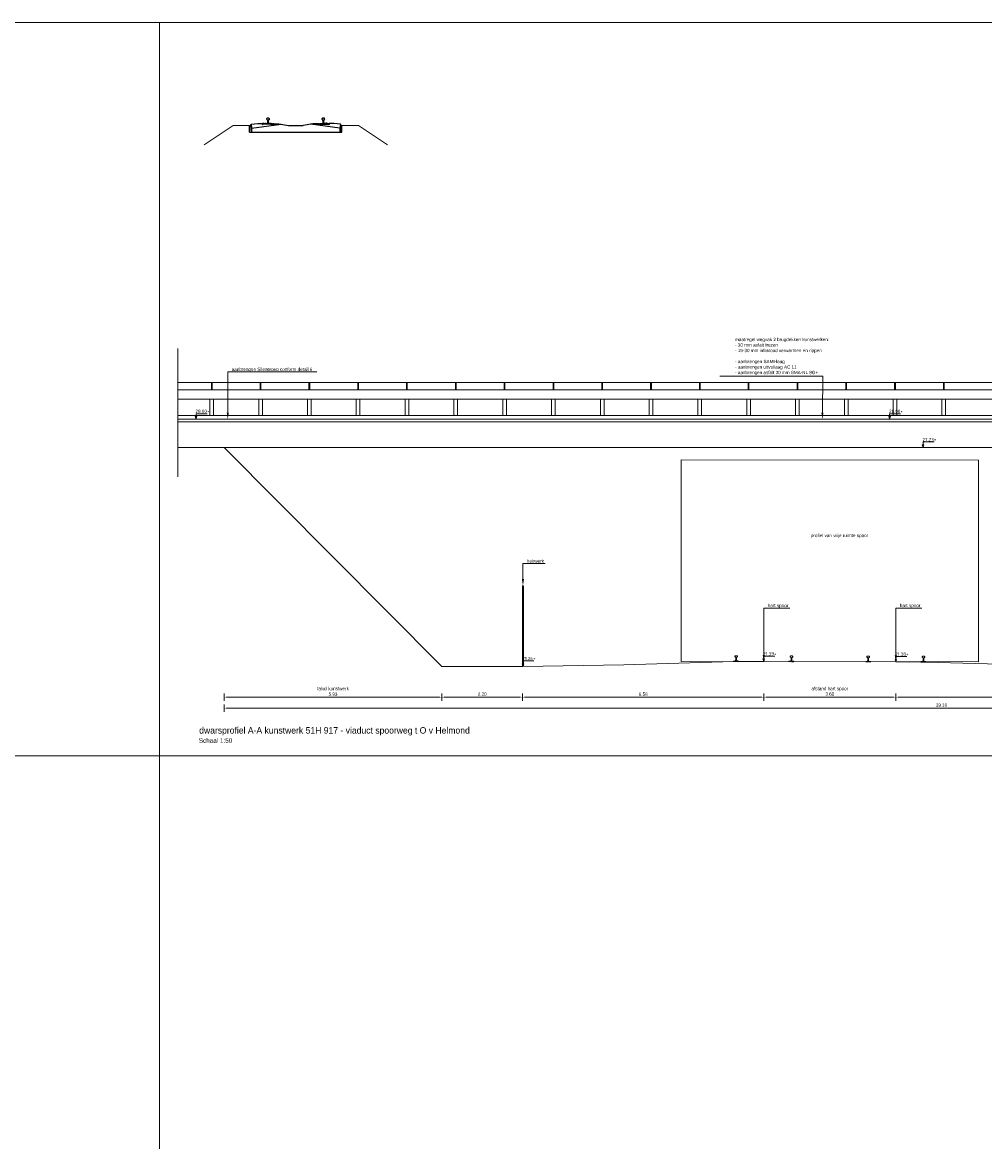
# Model space of a CAD drawing. Header units: metres. Extents: x 0 to 178216, y 0 to 407261.
# Tile 84 of 126: x 166822 to 166848, y 406235 to 406266. Entities that reach past the tile are written whole.
import ezdxf
from ezdxf import colors
from ezdxf.entities.mleader import LeaderData, LeaderLine
from ezdxf.math import Vec2, Vec3

# ---------------------------------------------------------------- set-up
doc = ezdxf.new("R2010")
doc.units = ezdxf.units.M
doc.header["$PDSIZE"] = 1
doc.linetypes.add('XX-AFBREEK', pattern=[7, 4, -1, 1, -1])
doc.layers.get('0').update_dxf_attribs({"lineweight": 18})
doc.layers.get('Defpoints').update_dxf_attribs({"lineweight": 18})
for name, color, linetype in [('DWARSLIGGER_BETON', 7, 'Continuous'), ('LIJN0_18', 1, 'Continuous'), ('LIJN0_25', 2, 'Continuous'), ('LIJN0_35', 3, 'Continuous')]:
    doc.layers.add(name, color=color, linetype=linetype)
for name, color, linetype, lineweight in [('X-XX-AL-AFBREEKLIJN-G', 7, 'XX-AFBREEK', 18), ('X-XX-AL-DETAIL1-GD', 252, 'Continuous', 18), ('X-XX-AL-T35', 50, 'Continuous', 18), ('X-XX-AL-T50', 130, 'Continuous', 18), ('X-XX-AL-TEKENBLAD-S', 7, 'Continuous', 18), ('X-XX-AL-TEKENBLAD-T18', 10, 'Continuous', 18)]:
    doc.layers.add(name, color=color, linetype=linetype, lineweight=lineweight)
doc.layers.add('X-XX-AL-HULPLIJN-G', color=210, linetype='Continuous', lineweight=18, plot=False)
doc.styles.add('Futurabook1-1000', font='LT.TTF', dxfattribs={"height": 2.5})
doc.styles.add('NLCS-ISO', font='NLCS-ISO.ttf')
doc.styles.add('NLCS-ISO-M100-T50', font='LT.TTF', dxfattribs={"height": 0.5})
doc.styles.add('NLCS-ISO-M50-T18', font='LT.TTF', dxfattribs={"height": 0.09})
doc.dimstyles.new('NLCS-M50-T18-PIJL_L2_H2', dxfattribs={"dimscale": 0.05, "dimtxt": 0.09, "dimasz": 1.8, "dimexe": 2, "dimexo": 2, "dimgap": 0.7, "dimtad": 1, "dimzin": 0, "dimdsep": 46, "dimtxsty": 'NLCS-ISO-M50-T18', "dimcen": 0, "dimdle": 2, "dimclrd": 256, "dimclre": 256, "dimclrt": 10, "dimazin": 0, "dimtfac": 1, "dimtofl": 0, "dimtmove": 0, "dimatfit": 3, "dimfxl": 2, "dimfxlon": 1, "dimtfillclr": 256, "dimtolj": 1, "dimtzin": 0, "dimlwd": -1, "dimlwe": -1, "dimarcsym": 0})

# ---------------------------------------------------------------- blocks, each defined once
blk = doc.blocks.new('NS90 vooraazicht')
at = {"layer": 'LIJN0_18'}
h = blk.add_hatch(dxfattribs=at)
h.set_pattern_fill('ANSI31', color=8, scale=25, angle=-1, style=0)
h.set_pattern_definition([(44, (208582.8138, 468579.516), (-2.170807, 2.247937), [])])
h.paths.add_polyline_path([(209354, 468738), (209362, 468737), (209368, 468730), (209368, 468719), (209368, 468718), (209362, 468719), (209362, 468714), (209353, 468715)])
edge = h.paths.add_edge_path()
edge.add_arc((209277, 468722), 8, 29, 89)
edge.add_line((209277, 468730), (209270, 468730))
edge.add_line((209270, 468730), (209270, 468730))
edge.add_line((209270, 468730), (209283, 468706))
edge.add_arc((209292, 468711), 9.5, 209, 329)
edge.add_line((209300, 468706), (209304, 468712))
edge.add_arc((209310, 468708), 7, 89, 149, ccw=False)
edge.add_line((209310, 468715), (209326, 468715))
edge.add_line((209326, 468715), (209326, 468727))
edge.add_line((209326, 468727), (209306, 468727))
edge.add_arc((209306, 468719), 8, 89, 149)
edge.add_arc((209292, 468727), 8, 209, 329, ccw=False)
edge.add_line((209285, 468723), (209284, 468726))
h.paths.add_polyline_path([(209282, 468735), (209284, 468738), (209286, 468736), (209285, 468734)], flags=9)
h = blk.add_hatch(dxfattribs=at)
h.set_pattern_fill('ANSI31', color=8, scale=25, style=0)
h.set_pattern_definition([(133.1358, (210284.9795, 468536.962), (2.280422, 2.136656), [])])
h.paths.add_polyline_path([(209523, 468733), (209514, 468734), (209508, 468727), (209508, 468716), (209508, 468715), (209514, 468716), (209514, 468711), (209522, 468710)])
edge = h.paths.add_edge_path()
edge.add_ellipse((209599, 468714), major_axis=(5.66, 5.66), ratio=1, start_angle=43.1358, end_angle=103.1358, ccw=False)
edge.add_line((209599, 468722), (209606, 468722))
edge.add_line((209606, 468722), (209606, 468721))
edge.add_line((209606, 468721), (209592, 468698))
edge.add_ellipse((209584, 468703), major_axis=(-6.72, 6.72), ratio=1, start_angle=73.1358, end_angle=193.1358, ccw=False)
edge.add_line((209575, 468699), (209572, 468705))
edge.add_ellipse((209566, 468702), major_axis=(4.95, 4.95), ratio=1, start_angle=343.1358, end_angle=403.1358)
edge.add_line((209566, 468709), (209549, 468709))
edge.add_line((209549, 468709), (209550, 468721))
edge.add_line((209550, 468721), (209570, 468720))
edge.add_ellipse((209570, 468712), major_axis=(5.66, 5.66), ratio=1, start_angle=343.1358, end_angle=403.1358, ccw=False)
edge.add_ellipse((209584, 468720), major_axis=(5.66, 5.66), ratio=1, start_angle=163.1358, end_angle=283.1358)
edge.add_line((209591, 468716), (209592, 468718))
h.paths.add_polyline_path([(209594, 468728), (209592, 468730), (209590, 468729), (209592, 468726)], flags=9)
h = blk.add_hatch(dxfattribs=at)
h.set_pattern_fill('ANSI31', color=8, scale=25, style=0)
h.set_pattern_definition([(46.8642, (210103.029, 468536.962), (-2.280422, 2.136656), [])])
h.paths.add_polyline_path([(210865, 468733), (210874, 468734), (210880, 468727), (210880, 468716), (210880, 468715), (210874, 468716), (210874, 468711), (210866, 468710)])
edge = h.paths.add_edge_path()
edge.add_ellipse((210789, 468714), major_axis=(-5.66, 5.66), ratio=1, start_angle=256.8642, end_angle=316.8642)
edge.add_line((210789, 468722), (210782, 468722))
edge.add_line((210782, 468722), (210782, 468721))
edge.add_line((210782, 468721), (210796, 468698))
edge.add_ellipse((210804, 468703), major_axis=(6.72, 6.72), ratio=1, start_angle=166.8642, end_angle=286.8642)
edge.add_line((210813, 468699), (210816, 468705))
edge.add_ellipse((210822, 468702), major_axis=(-4.95, 4.95), ratio=1, start_angle=-43.1358, end_angle=16.8642, ccw=False)
edge.add_line((210822, 468709), (210839, 468709))
edge.add_line((210839, 468709), (210838, 468721))
edge.add_line((210838, 468721), (210818, 468720))
edge.add_ellipse((210818, 468712), major_axis=(-5.66, 5.66), ratio=1, start_angle=-43.1358, end_angle=16.8642)
edge.add_ellipse((210804, 468720), major_axis=(-5.66, 5.66), ratio=1, start_angle=76.8642, end_angle=196.8642, ccw=False)
edge.add_line((210797, 468716), (210796, 468718))
h.paths.add_polyline_path([(210794, 468728), (210796, 468730), (210798, 468729), (210796, 468726)], flags=9)
h = blk.add_hatch(dxfattribs=at)
h.set_pattern_fill('ANSI31', color=8, scale=25, angle=-1, style=0)
h.set_pattern_definition([(136, (211805.1947, 468579.516), (2.170807, 2.247937), [])])
h.paths.add_polyline_path([(211034, 468738), (211026, 468737), (211020, 468730), (211020, 468719), (211020, 468718), (211026, 468719), (211026, 468714), (211035, 468715)])
edge = h.paths.add_edge_path()
edge.add_arc((211111, 468722), 8, 451, 511, ccw=False)
edge.add_line((211111, 468730), (211118, 468730))
edge.add_line((211118, 468730), (211118, 468730))
edge.add_line((211118, 468730), (211105, 468706))
edge.add_arc((211096, 468711), 9.5, 211, 331, ccw=False)
edge.add_line((211088, 468706), (211084, 468712))
edge.add_arc((211078, 468708), 7, 391, 451)
edge.add_line((211078, 468715), (211062, 468715))
edge.add_line((211062, 468715), (211062, 468727))
edge.add_line((211062, 468727), (211082, 468727))
edge.add_arc((211082, 468719), 8, 391, 451, ccw=False)
edge.add_arc((211096, 468727), 8, 211, 331)
edge.add_line((211103, 468723), (211104, 468726))
h.paths.add_polyline_path([(211106, 468735), (211104, 468738), (211102, 468736), (211103, 468734)], flags=9)
at = {"layer": 'DWARSLIGGER_BETON', "color": 8}
for p, q in [((208934, 468498), (208934, 468668)), ((208934, 468668), (208934, 468668)), ((208934, 468668), (208961, 468668)), ((208934, 468498), (211454, 468498)), ((208944, 468498), (208961, 468668)), ((208961, 468668), (208978, 468709)), ((208978, 468709), (209159, 468731)), ((208978, 468709), (208991, 468604)), ((208990, 468604), (209794, 468710)), ((208991, 468604), (208991, 468498)), ((209159, 468731), (209270, 468730)), ((209362, 468719), (209514, 468715)), ((209362, 468714), (209362, 468719)), ((209514, 468711), (209362, 468714)), ((209514, 468715), (209514, 468711)), ((209606, 468722), (209729, 468722)), ((209729, 468722), (209994, 468672)), ((209994, 468672), (210394, 468672)), ((210659, 468722), (210394, 468672)), ((211398, 468604), (210594, 468710)), ((210782, 468722), (210659, 468722)), ((211026, 468719), (210874, 468715)), ((210874, 468715), (210874, 468711)), ((210874, 468711), (211026, 468714)), ((211026, 468714), (211026, 468719)), ((211229, 468731), (211118, 468730)), ((211411, 468709), (211229, 468731)), ((211411, 468709), (211397, 468604)), ((211397, 468604), (211397, 468498)), ((211427, 468668), (211411, 468709)), ((211454, 468668), (211427, 468668)), ((211444, 468498), (211427, 468668)), ((211444, 468498), (211427, 468668)), ((211454, 468498), (211454, 468668)), ((211454, 468668), (211454, 468668))]:
    blk.add_line(p, q, dxfattribs=at)
at = {"layer": 'LIJN0_25', "color": 8}
for p, q in [((209405, 468840), (209407, 468864)), ((209407, 468862), (209407, 468862)), ((209408, 468836), (209430, 468827)), ((209431, 468764), (209433, 468823)), ((209447, 468764), (209449, 468823)), ((209474, 468834), (209451, 468827)), ((209477, 468838), (209476, 468862)), ((209476, 468861), (209476, 468861)), ((210911, 468838), (210912, 468862)), ((210912, 468861), (210912, 468861)), ((210914, 468834), (210937, 468827)), ((210941, 468764), (210939, 468823)), ((210957, 468764), (210955, 468823)), ((210980, 468836), (210958, 468827)), ((210983, 468840), (210981, 468864)), ((210981, 468862), (210981, 468862)), ((209368, 468718), (209368, 468726)), ((209368, 468718), (209508, 468715)), ((209372, 468730), (209398, 468732)), ((209399, 468732), (209426, 468743)), ((209429, 468746), (209431, 468764)), ((209448, 468746), (209447, 468764)), ((209478, 468730), (209451, 468742)), ((209505, 468726), (209479, 468730)), ((209508, 468715), (209508, 468722)), ((210880, 468715), (210880, 468722)), ((211020, 468718), (210880, 468715)), ((210884, 468726), (210909, 468730)), ((210910, 468730), (210937, 468742)), ((210940, 468746), (210941, 468764)), ((210959, 468746), (210957, 468764)), ((210989, 468732), (210962, 468743)), ((211016, 468730), (210990, 468732)), ((211020, 468718), (211020, 468726))]:
    blk.add_line(p, q, dxfattribs=at)
for centre, radius, start, end in [((209409, 468840), 4, 174.4623, 248.5393), ((209420, 468862), 13, 92.7675, 174.4623), ((209434, 468576), 300, 84.2772, 92.7675), ((209429, 468823), 4, 358.5224, 68.5393), ((209453, 468823), 4, 108.5055, 178.5224), ((209463, 468861), 13, 2.5824, 84.2772), ((209473, 468838), 4, 288.5055, 2.5824), ((210915, 468838), 4, 177.4176, 251.4945), ((210925, 468861), 13, 95.7228, 177.4176), ((210954, 468576), 300, 87.2325, 95.7228), ((210935, 468823), 4, 1.4776, 71.4945), ((210959, 468823), 4, 111.4607, 181.4776), ((210968, 468862), 13, 5.5377, 87.2325), ((210979, 468840), 4, 291.4607, 5.5377), ((209372, 468726), 4, 94.233, 178.5224), ((209397, 468736), 4, 274.233, 291.6618), ((209425, 468747), 4, 291.6618, 353.0444), ((209452, 468746), 4, 184.0004, 245.3829), ((209479, 468733), 4, 245.3829, 262.8118), ((209504, 468722), 4, 358.5224, 82.8118), ((210884, 468722), 4, 97.1882, 181.4776), ((210909, 468733), 4, 277.1882, 294.6171), ((210936, 468746), 4, 294.6171, 355.9996), ((210963, 468747), 4, 186.9556, 248.3382), ((210991, 468736), 4, 248.3382, 265.767), ((211016, 468726), 4, 1.4776, 85.767)]:
    blk.add_arc(centre, radius, start, end, dxfattribs=at)
at = {"layer": 'LIJN0_35', "color": 8}
for p, q in [((209283, 468706), (209270, 468730)), ((209270, 468730), (209277, 468730)), ((209270, 468730), (209270, 468730)), ((209285, 468723), (209284, 468726)), ((209300, 468706), (209304, 468712)), ((209326, 468727), (209306, 468727)), ((209326, 468715), (209310, 468715)), ((209326, 468715), (209326, 468727)), ((209326, 468727), (209345, 468726)), ((209353, 468715), (209326, 468715)), ((209348, 468729), (209348, 468738)), ((209348, 468738), (209354, 468738)), ((209353, 468715), (209354, 468738)), ((209362, 468714), (209353, 468715)), ((209354, 468738), (209362, 468737)), ((209362, 468737), (209368, 468730)), ((209368, 468718), (209362, 468719)), ((209362, 468719), (209362, 468714)), ((209368, 468730), (209368, 468719)), ((209368, 468719), (209368, 468718)), ((209514, 468734), (209508, 468727)), ((209508, 468727), (209508, 468716)), ((209508, 468715), (209514, 468716)), ((209508, 468716), (209508, 468715)), ((209523, 468733), (209514, 468734)), ((209514, 468716), (209514, 468711)), ((209514, 468711), (209522, 468710)), ((209522, 468710), (209523, 468733)), ((209522, 468710), (209549, 468709)), ((209528, 468733), (209523, 468733)), ((209528, 468725), (209528, 468733)), ((209550, 468721), (209531, 468722)), ((209549, 468709), (209550, 468721)), ((209549, 468709), (209566, 468709)), ((209550, 468721), (209570, 468720)), ((209575, 468699), (209572, 468705)), ((209591, 468716), (209592, 468718)), ((209592, 468698), (209606, 468721)), ((209606, 468722), (209599, 468722)), ((209606, 468721), (209606, 468722)), ((210782, 468721), (210782, 468722)), ((210782, 468722), (210789, 468722)), ((210796, 468698), (210782, 468721)), ((210797, 468716), (210796, 468718)), ((210813, 468699), (210816, 468705)), ((210838, 468721), (210818, 468720)), ((210839, 468709), (210822, 468709)), ((210838, 468721), (210857, 468722)), ((210839, 468709), (210838, 468721)), ((210866, 468710), (210839, 468709)), ((210860, 468725), (210860, 468733)), ((210860, 468733), (210865, 468733)), ((210865, 468733), (210874, 468734)), ((210866, 468710), (210865, 468733)), ((210874, 468711), (210866, 468710)), ((210874, 468734), (210880, 468727)), ((210874, 468716), (210874, 468711)), ((210880, 468715), (210874, 468716)), ((210880, 468727), (210880, 468716)), ((210880, 468716), (210880, 468715)), ((211026, 468737), (211020, 468730)), ((211020, 468730), (211020, 468719)), ((211020, 468719), (211020, 468718)), ((211020, 468718), (211026, 468719)), ((211034, 468738), (211026, 468737)), ((211026, 468719), (211026, 468714)), ((211026, 468714), (211035, 468715)), ((211035, 468715), (211034, 468738)), ((211040, 468738), (211034, 468738)), ((211035, 468715), (211062, 468715)), ((211040, 468729), (211040, 468738)), ((211062, 468727), (211043, 468726)), ((211062, 468715), (211062, 468727)), ((211062, 468727), (211082, 468727)), ((211062, 468715), (211078, 468715)), ((211088, 468706), (211084, 468712)), ((211103, 468723), (211104, 468726)), ((211105, 468706), (211118, 468730)), ((211118, 468730), (211111, 468730)), ((211118, 468730), (211118, 468730))]:
    blk.add_line(p, q, dxfattribs=at)
for centre, radius, start, end in [((209277, 468722), 8, 29, 89), ((209292, 468711), 9.5, 209, 329), ((209292, 468727), 8, 209, 329), ((209306, 468719), 8, 89, 149), ((209310, 468708), 7, 89, 149), ((209345, 468729), 3, 269, 359), ((209531, 468725), 3, 178.1358, 268.1358), ((209566, 468702), 7, 28.1358, 88.1358), ((209570, 468712), 8, 28.1358, 88.1358), ((209584, 468703), 9.5, 208.1358, 328.1358), ((209584, 468720), 8, 208.1358, 328.1358), ((209599, 468714), 8, 88.1358, 148.1358), ((210789, 468714), 8, 31.8642, 91.8642), ((210804, 468703), 9.5, 211.8642, 331.8642), ((210804, 468720), 8, 211.8642, 331.8642), ((210818, 468712), 8, 91.8642, 151.8642), ((210822, 468702), 7, 91.8642, 151.8642), ((210857, 468725), 3, 271.8642, 1.8642), ((211043, 468729), 3, 181, 271), ((211078, 468708), 7, 31, 91), ((211082, 468719), 8, 31, 91), ((211096, 468711), 9.5, 211, 331), ((211096, 468727), 8, 211, 331), ((211111, 468722), 8, 91, 151)]:
    blk.add_arc(centre, radius, start, end, dxfattribs=at)
blk = doc.blocks.new('*D249')
at = {"layer": 'Defpoints', "color": 0, "transparency": 16777216}
for p in [(166827.103, 406249.099), (166833.037, 406248.024), (166827.103, 406247.185)]:
    blk.add_point(p, dxfattribs=at)
at = {"layer": 'X-XX-AL-TEKENBLAD-S', "transparency": 16777216}
for p, q in [((166827.103, 406247.285), (166827.103, 406247.085)), ((166832.947, 406247.185), (166827.193, 406247.185)), ((166833.037, 406247.285), (166833.037, 406247.085))]:
    blk.add_line(p, q, dxfattribs=at)
for points in [[(166827.193, 406247.2), (166827.193, 406247.17), (166827.103, 406247.185)], [(166832.947, 406247.2), (166832.947, 406247.17), (166833.037, 406247.185)]]:
    blk.add_solid(points, dxfattribs=at)
at = {"layer": 'X-XX-AL-TEKENBLAD-S', "color": 10, "transparency": 16777216, "insert": (166830.07, 406247.343), "char_height": 0.09, "attachment_point": 5, "style": 'NLCS-ISO-M50-T18'}
blk.add_mtext('\\A1;talud kunstwerk\\P5.93', dxfattribs=at)
blk = doc.blocks.new('*D250')
at = {"layer": 'Defpoints', "color": 0, "transparency": 16777216}
for p in [(166833.037, 406248.024), (166835.234, 406248.024), (166835.234, 406247.185)]:
    blk.add_point(p, dxfattribs=at)
at = {"layer": 'X-XX-AL-TEKENBLAD-S', "transparency": 16777216}
for p, q in [((166833.037, 406247.285), (166833.037, 406247.085)), ((166833.127, 406247.185), (166835.144, 406247.185)), ((166835.234, 406247.285), (166835.234, 406247.085))]:
    blk.add_line(p, q, dxfattribs=at)
for points in [[(166833.127, 406247.2), (166833.127, 406247.17), (166833.037, 406247.185)], [(166835.144, 406247.2), (166835.144, 406247.17), (166835.234, 406247.185)]]:
    blk.add_solid(points, dxfattribs=at)
at = {"layer": 'X-XX-AL-TEKENBLAD-S', "color": 10, "transparency": 16777216, "insert": (166834.136, 406247.266), "char_height": 0.09, "attachment_point": 5, "style": 'NLCS-ISO-M50-T18'}
blk.add_mtext('\\A1;2.20', dxfattribs=at)
blk = doc.blocks.new('*D251')
at = {"layer": 'Defpoints', "color": 0, "transparency": 16777216}
for p in [(166841.811, 406248.152), (166835.234, 406247.185), (166841.811, 406247.185)]:
    blk.add_point(p, dxfattribs=at)
at = {"layer": 'X-XX-AL-TEKENBLAD-S', "transparency": 16777216}
for p, q in [((166835.234, 406247.185), (166835.234, 406247.285)), ((166835.324, 406247.185), (166841.721, 406247.185)), ((166841.811, 406247.285), (166841.811, 406247.085))]:
    blk.add_line(p, q, dxfattribs=at)
for points in [[(166835.324, 406247.2), (166835.324, 406247.17), (166835.234, 406247.185)], [(166841.721, 406247.2), (166841.721, 406247.17), (166841.811, 406247.185)]]:
    blk.add_solid(points, dxfattribs=at)
at = {"layer": 'X-XX-AL-TEKENBLAD-S', "color": 10, "transparency": 16777216, "insert": (166838.523, 406247.266), "char_height": 0.09, "attachment_point": 5, "style": 'NLCS-ISO-M50-T18'}
blk.add_mtext('\\A1;6.58', dxfattribs=at)
blk = doc.blocks.new('*D252')
at = {"layer": 'Defpoints', "color": 0, "transparency": 16777216}
for p in [(166845.407, 406248.147), (166841.811, 406247.185), (166845.407, 406247.185)]:
    blk.add_point(p, dxfattribs=at)
at = {"layer": 'X-XX-AL-TEKENBLAD-S', "transparency": 16777216}
for p, q in [((166841.811, 406247.185), (166841.811, 406247.285)), ((166841.901, 406247.185), (166845.317, 406247.185)), ((166845.407, 406247.285), (166845.407, 406247.085))]:
    blk.add_line(p, q, dxfattribs=at)
for points in [[(166841.901, 406247.2), (166841.901, 406247.17), (166841.811, 406247.185)], [(166845.317, 406247.2), (166845.317, 406247.17), (166845.407, 406247.185)]]:
    blk.add_solid(points, dxfattribs=at)
at = {"layer": 'X-XX-AL-TEKENBLAD-S', "color": 10, "transparency": 16777216, "insert": (166843.609, 406247.343), "char_height": 0.09, "attachment_point": 5, "style": 'NLCS-ISO-M50-T18'}
blk.add_mtext('\\A1;afstand hart spoor\\P3.60', dxfattribs=at)
blk = doc.blocks.new('*D253')
at = {"layer": 'Defpoints', "color": 0, "transparency": 16777216}
for p in [(166845.407, 406248.147), (166852.292, 406248.054), (166852.292, 406247.185)]:
    blk.add_point(p, dxfattribs=at)
at = {"layer": 'X-XX-AL-TEKENBLAD-S', "transparency": 16777216}
for p, q in [((166845.407, 406247.285), (166845.407, 406247.085)), ((166845.497, 406247.185), (166852.202, 406247.185)), ((166852.292, 406247.285), (166852.292, 406247.085))]:
    blk.add_line(p, q, dxfattribs=at)
for points in [[(166845.497, 406247.2), (166845.497, 406247.17), (166845.407, 406247.185)], [(166852.202, 406247.2), (166852.202, 406247.17), (166852.292, 406247.185)]]:
    blk.add_solid(points, dxfattribs=at)
at = {"layer": 'X-XX-AL-TEKENBLAD-S', "color": 10, "transparency": 16777216, "insert": (166848.85, 406247.266), "char_height": 0.09, "attachment_point": 5, "style": 'NLCS-ISO-M50-T18'}
blk.add_mtext('\\A1;6.89', dxfattribs=at)
blk = doc.blocks.new('*D256')
at = {"layer": 'Defpoints', "color": 0, "transparency": 16777216}
for p in [(166827.103, 406247.185), (166866.198, 406247.185), (166866.198, 406246.885)]:
    blk.add_point(p, dxfattribs=at)
at = {"layer": 'X-XX-AL-TEKENBLAD-S', "transparency": 16777216}
for p, q in [((166827.103, 406246.985), (166827.103, 406246.785)), ((166827.193, 406246.885), (166866.108, 406246.885)), ((166866.198, 406246.985), (166866.198, 406246.785))]:
    blk.add_line(p, q, dxfattribs=at)
for points in [[(166827.193, 406246.9), (166827.193, 406246.87), (166827.103, 406246.885)], [(166866.108, 406246.9), (166866.108, 406246.87), (166866.198, 406246.885)]]:
    blk.add_solid(points, dxfattribs=at)
at = {"layer": 'X-XX-AL-TEKENBLAD-S', "color": 10, "transparency": 16777216, "insert": (166846.651, 406246.966), "char_height": 0.09, "attachment_point": 5, "style": 'NLCS-ISO-M50-T18'}
blk.add_mtext('\\A1;39.10', dxfattribs=at)

msp = doc.modelspace()

# ---------------------------------------------------------------- linework, layer by layer
at = {"color": 8}
for p, q in [((166826.36, 406254.8365), (166826.315, 406254.8365)), ((166826.315, 406254.8365), (166826.3375, 406254.7645)), ((166826.3375, 406254.9145), (166826.6375, 406254.9145)), ((166826.3375, 406254.8365), (166826.3375, 406254.9145)), ((166826.36, 406254.8365), (166826.3375, 406254.7645)), ((166845.2608, 406254.8365), (166845.2158, 406254.8365)), ((166845.2158, 406254.8365), (166845.2383, 406254.7645)), ((166845.2383, 406254.9145), (166845.5383, 406254.9145)), ((166845.2383, 406254.8365), (166845.2383, 406254.9145)), ((166845.2608, 406254.8365), (166845.2383, 406254.7645)), ((166846.1734, 406254.0665), (166846.1284, 406254.0665)), ((166846.1284, 406254.0665), (166846.1509, 406253.9945)), ((166846.1509, 406254.1445), (166846.4509, 406254.1445)), ((166846.1509, 406254.0665), (166846.1509, 406254.1445)), ((166846.1734, 406254.0665), (166846.1509, 406253.9945)), ((166835.269, 406248.0965), (166835.224, 406248.0965)), ((166835.224, 406248.0965), (166835.2465, 406248.0245)), ((166835.2465, 406248.1745), (166835.5465, 406248.1745)), ((166835.2465, 406248.0965), (166835.2465, 406248.1745)), ((166835.269, 406248.0965), (166835.2465, 406248.0245)), ((166841.8327, 406248.2265), (166841.7877, 406248.2265)), ((166841.7877, 406248.2265), (166841.8102, 406248.1545)), ((166841.8102, 406248.3045), (166842.1102, 406248.3045)), ((166841.8102, 406248.2265), (166841.8102, 406248.3045)), ((166841.8327, 406248.2265), (166841.8102, 406248.1545)), ((166845.4304, 406248.2165), (166845.3854, 406248.2165)), ((166845.3854, 406248.2165), (166845.4079, 406248.1445)), ((166845.4079, 406248.2945), (166845.7079, 406248.2945)), ((166845.4079, 406248.2165), (166845.4079, 406248.2945)), ((166845.4304, 406248.2165), (166845.4079, 406248.1445))]:
    msp.add_line(p, q, dxfattribs=at)
at = {"layer": 'X-XX-AL-AFBREEKLIJN-G', "flags": 128}
msp.add_lwpolyline([(166825.8375, 406256.6945), (166825.8375, 406253.1945)], dxfattribs=at)
at = {"layer": 'X-XX-AL-DETAIL1-GD', "color": 8, "flags": 128}
for points in [[(166826.5589, 406262.2452), (166827.3451, 406262.7693), (166827.7951, 406262.7693), (166827.7951, 406262.7652)], [(166830.3151, 406262.7652), (166830.3151, 406262.7693), (166830.7651, 406262.7693), (166831.5513, 406262.2452)]]:
    msp.add_lwpolyline(points, dxfattribs=at)
for points in [[(166841.0579, 406248.1566), (166841.1252, 406248.1564, 0.4142136), (166841.1273, 406248.1585), (166841.1273, 406248.1632, 0.395478), (166841.1235, 406248.1674), (166841.1073, 406248.1684, -0.0708553), (166841.1016, 406248.1696), (166841.0736, 406248.1799, -0.2729035), (166841.0683, 406248.1863), (166841.0656, 406248.2037, -0.0415939), (166841.0654, 406248.2071), (166841.0659, 406248.2486, -0.0484767), (166841.0665, 406248.2549), (166841.0692, 406248.2677, -0.2574621), (166841.0744, 406248.2737), (166841.0903, 406248.2797, 0.3284595), (166841.093, 406248.2838), (166841.092, 406248.3001, 0.3554355), (166841.0798, 406248.3136), (166841.0723, 406248.3147, 0.0363976), (166841.0603, 406248.3156), (166841.0583, 406248.3156), (166841.0563, 406248.3156, 0.0363976), (166841.0444, 406248.3148), (166841.0368, 406248.3137, 0.3554355), (166841.0245, 406248.3003), (166841.0235, 406248.284, 0.3284595), (166841.0261, 406248.2799), (166841.042, 406248.2738, -0.2574621), (166841.0472, 406248.2678), (166841.0498, 406248.2549, -0.0484767), (166841.0504, 406248.2486), (166841.0506, 406248.2072, -0.0415939), (166841.0504, 406248.2038), (166841.0476, 406248.1864, -0.2729035), (166841.0422, 406248.18), (166841.0142, 406248.1699, -0.0708553), (166841.0085, 406248.1687), (166840.9923, 406248.1677, 0.395478), (166840.9885, 406248.1636), (166840.9885, 406248.1589, 0.4142136), (166840.9905, 406248.1568)], [(166842.5625, 406248.1523), (166842.6298, 406248.1521, 0.4142136), (166842.6319, 406248.1542), (166842.6319, 406248.159, 0.395478), (166842.6281, 406248.1631), (166842.6119, 406248.1642, -0.0708553), (166842.6062, 406248.1654), (166842.5783, 406248.1756, -0.2729035), (166842.573, 406248.1821), (166842.5702, 406248.1994, -0.0415939), (166842.57, 406248.2029), (166842.5705, 406248.2443, -0.0484767), (166842.5712, 406248.2506), (166842.5738, 406248.2634, -0.2574621), (166842.579, 406248.2695), (166842.5949, 406248.2754, 0.3284595), (166842.5976, 406248.2795), (166842.5967, 406248.2959, 0.3554355), (166842.5844, 406248.3093), (166842.5769, 406248.3104, 0.0363976), (166842.565, 406248.3113), (166842.5629, 406248.3113), (166842.5609, 406248.3113, 0.0363976), (166842.549, 406248.3105), (166842.5414, 406248.3094, 0.3554355), (166842.5291, 406248.2961), (166842.5281, 406248.2797, 0.3284595), (166842.5308, 406248.2756), (166842.5466, 406248.2695, -0.2574621), (166842.5518, 406248.2635), (166842.5544, 406248.2507, -0.0484767), (166842.555, 406248.2443), (166842.5553, 406248.2029, -0.0415939), (166842.555, 406248.1995), (166842.5522, 406248.1821, -0.2729035), (166842.5468, 406248.1757), (166842.5188, 406248.1656, -0.0708553), (166842.5131, 406248.1645), (166842.497, 406248.1635, 0.395478), (166842.4931, 406248.1594), (166842.4931, 406248.1546, 0.4142136), (166842.4951, 406248.1525)], [(166844.6553, 406248.1466), (166844.7227, 406248.1464, 0.4142136), (166844.7247, 406248.1485), (166844.7247, 406248.1532, 0.395478), (166844.7209, 406248.1574), (166844.7047, 406248.1584, -0.0708553), (166844.6991, 406248.1596), (166844.6711, 406248.1699, -0.2729035), (166844.6658, 406248.1763), (166844.6631, 406248.1937, -0.0415939), (166844.6628, 406248.1971), (166844.6633, 406248.2386, -0.0484767), (166844.664, 406248.2449), (166844.6666, 406248.2577, -0.2574621), (166844.6718, 406248.2637), (166844.6877, 406248.2697, 0.3284595), (166844.6904, 406248.2738), (166844.6895, 406248.2901, 0.3554355), (166844.6772, 406248.3036), (166844.6697, 406248.3047, 0.0363976), (166844.6578, 406248.3056), (166844.6557, 406248.3056), (166844.6537, 406248.3056, 0.0363976), (166844.6418, 406248.3048), (166844.6343, 406248.3037, 0.3554355), (166844.6219, 406248.2903), (166844.6209, 406248.2739, 0.3284595), (166844.6236, 406248.2699), (166844.6395, 406248.2638, -0.2574621), (166844.6446, 406248.2578), (166844.6472, 406248.2449, -0.0484767), (166844.6478, 406248.2386), (166844.6481, 406248.1972, -0.0415939), (166844.6478, 406248.1938), (166844.645, 406248.1764, -0.2729035), (166844.6397, 406248.17), (166844.6116, 406248.1599, -0.0708553), (166844.606, 406248.1587), (166844.5898, 406248.1577, 0.395478), (166844.5859, 406248.1536), (166844.5859, 406248.1488, 0.4142136), (166844.588, 406248.1468)], [(166846.1599, 406248.1425), (166846.2273, 406248.1423, 0.4142136), (166846.2293, 406248.1444), (166846.2294, 406248.1491, 0.395478), (166846.2255, 406248.1532), (166846.2094, 406248.1543, -0.0708553), (166846.2037, 406248.1555), (166846.1757, 406248.1658, -0.2729035), (166846.1704, 406248.1722), (166846.1677, 406248.1896, -0.0415939), (166846.1674, 406248.193), (166846.1679, 406248.2344, -0.0484767), (166846.1686, 406248.2408), (166846.1713, 406248.2536, -0.2574621), (166846.1764, 406248.2596), (166846.1923, 406248.2656, 0.3284595), (166846.195, 406248.2696), (166846.1941, 406248.286, 0.3554355), (166846.1818, 406248.2995), (166846.1743, 406248.3006, 0.0363976), (166846.1624, 406248.3015), (166846.1604, 406248.3015), (166846.1583, 406248.3015, 0.0363976), (166846.1464, 406248.3007), (166846.1389, 406248.2996, 0.3554355), (166846.1266, 406248.2862), (166846.1255, 406248.2698, 0.3284595), (166846.1282, 406248.2657), (166846.1441, 406248.2597, -0.2574621), (166846.1492, 406248.2536), (166846.1518, 406248.2408, -0.0484767), (166846.1525, 406248.2345), (166846.1527, 406248.193, -0.0415939), (166846.1524, 406248.1896), (166846.1496, 406248.1723, -0.2729035), (166846.1443, 406248.1658), (166846.1162, 406248.1558, -0.0708553), (166846.1106, 406248.1546), (166846.0944, 406248.1536, 0.395478), (166846.0905, 406248.1495), (166846.0905, 406248.1447, 0.4142136), (166846.0926, 406248.1427)]]:
    msp.add_lwpolyline(points, format="xyb", close=True, dxfattribs=at)
at = {"layer": 'X-XX-AL-HULPLIJN-G', "flags": 128}
for points in [[(166775.3375, 406265.5848), (166775.3375, 406245.5848), (166825.3375, 406245.5848), (166825.3375, 406265.5848)], [(166825.3375, 406265.5848), (166825.3375, 406245.5848), (166875.3375, 406245.5848), (166875.3375, 406265.5848)], [(166825.3375, 406245.5848), (166825.3375, 406225.5848), (166875.3375, 406225.5848), (166875.3375, 406245.5848)]]:
    msp.add_lwpolyline(points, close=True, dxfattribs=at)
at = {"layer": 'X-XX-AL-TEKENBLAD-S', "flags": 128}
for points in [[(166825.8375, 406255.7645), (166867.4681, 406255.7645)], [(166826.7556, 406255.5645), (166826.7556, 406255.7645)], [(166826.7756, 406255.5645), (166826.7756, 406255.7645)], [(166828.0856, 406255.5645), (166828.0856, 406255.7645)], [(166828.1056, 406255.5645), (166828.1056, 406255.7645)], [(166829.4156, 406255.5645), (166829.4156, 406255.7645)], [(166829.4356, 406255.5645), (166829.4356, 406255.7645)], [(166830.7456, 406255.5645), (166830.7456, 406255.7645)], [(166830.7656, 406255.5645), (166830.7656, 406255.7645)], [(166832.0756, 406255.5645), (166832.0756, 406255.7645)], [(166832.0956, 406255.5645), (166832.0956, 406255.7645)], [(166833.4056, 406255.5645), (166833.4056, 406255.7645)], [(166833.4256, 406255.5645), (166833.4256, 406255.7645)], [(166834.7356, 406255.5645), (166834.7356, 406255.7645)], [(166834.7556, 406255.5645), (166834.7556, 406255.7645)], [(166836.0656, 406255.5645), (166836.0656, 406255.7645)], [(166836.0856, 406255.5645), (166836.0856, 406255.7645)], [(166837.3956, 406255.5645), (166837.3956, 406255.7645)], [(166837.4156, 406255.5645), (166837.4156, 406255.7645)], [(166838.7256, 406255.5645), (166838.7256, 406255.7645)], [(166838.7456, 406255.5645), (166838.7456, 406255.7645)], [(166840.0556, 406255.5645), (166840.0556, 406255.7645)], [(166840.0756, 406255.5645), (166840.0756, 406255.7645)], [(166841.3856, 406255.5645), (166841.3856, 406255.7645)], [(166841.4056, 406255.5645), (166841.4056, 406255.7645)], [(166842.7156, 406255.5645), (166842.7156, 406255.7645)], [(166842.7356, 406255.5645), (166842.7356, 406255.7645)], [(166844.0456, 406255.5645), (166844.0456, 406255.7645)], [(166844.0656, 406255.5645), (166844.0656, 406255.7645)], [(166845.3756, 406255.5645), (166845.3756, 406255.7645)], [(166845.3956, 406255.5645), (166845.3956, 406255.7645)], [(166846.7056, 406255.5645), (166846.7056, 406255.7645)], [(166846.7256, 406255.5645), (166846.7256, 406255.7645)], [(166825.8375, 406255.5645), (166867.4681, 406255.5645)], [(166825.8375, 406255.3145), (166867.4681, 406255.3145)], [(166826.7156, 406255.3145), (166826.7156, 406254.8645)], [(166826.8156, 406255.3145), (166826.8156, 406254.8645)], [(166828.0456, 406255.3145), (166828.0456, 406254.8645)], [(166828.1456, 406255.3145), (166828.1456, 406254.8645)], [(166829.3756, 406255.3145), (166829.3756, 406254.8645)], [(166829.4756, 406255.3145), (166829.4756, 406254.8645)], [(166830.7056, 406255.3145), (166830.7056, 406254.8645)], [(166830.8056, 406255.3145), (166830.8056, 406254.8645)], [(166832.0356, 406255.3145), (166832.0356, 406254.8645)], [(166832.1356, 406255.3145), (166832.1356, 406254.8645)], [(166833.3656, 406255.3145), (166833.3656, 406254.8645)], [(166833.4656, 406255.3145), (166833.4656, 406254.8645)], [(166834.6956, 406255.3145), (166834.6956, 406254.8645)], [(166834.7956, 406255.3145), (166834.7956, 406254.8645)], [(166836.0256, 406255.3145), (166836.0256, 406254.8645)], [(166836.1256, 406255.3145), (166836.1256, 406254.8645)], [(166837.3556, 406255.3145), (166837.3556, 406254.8645)], [(166837.4556, 406255.3145), (166837.4556, 406254.8645)], [(166838.6856, 406255.3145), (166838.6856, 406254.8645)], [(166838.7856, 406255.3145), (166838.7856, 406254.8645)], [(166840.0156, 406255.3145), (166840.0156, 406254.8645)], [(166840.1156, 406255.3145), (166840.1156, 406254.8645)], [(166841.3456, 406255.3145), (166841.3456, 406254.8645)], [(166841.4456, 406255.3145), (166841.4456, 406254.8645)], [(166842.6756, 406255.3145), (166842.6756, 406254.8645)], [(166842.7756, 406255.3145), (166842.7756, 406254.8645)], [(166844.0056, 406255.3145), (166844.0056, 406254.8645)], [(166844.1056, 406255.3145), (166844.1056, 406254.8645)], [(166845.3356, 406255.3145), (166845.3356, 406254.8645)], [(166845.4356, 406255.3145), (166845.4356, 406254.8645)], [(166846.6656, 406255.3145), (166846.6656, 406254.8645)], [(166846.7656, 406255.3145), (166846.7656, 406254.8645)], [(166825.8375, 406254.8645), (166867.4681, 406254.8645)], [(166825.8375, 406254.7645), (166867.4681, 406254.7645)], [(166825.8375, 406254.6945), (166867.4681, 406254.6945)], [(166825.8375, 406253.9945), (166867.4681, 406253.9945)], [(166827.1029, 406253.9945), (166833.0375, 406248.0245)], [(166835.234, 406248.0245), (166835.234, 406250.2245), (166835.259, 406250.2245), (166835.259, 406248.0245)], [(166835.2465, 406248.0245), (166837.9958, 406248.0645), (166840.9905, 406248.1568), (166841.8102, 406248.1544), (166845.4079, 406248.1445), (166846.2293, 406248.1423), (166849.9152, 406248.0345), (166852.2921, 406248.0545)], [(166835.2465, 406248.0245), (166833.0375, 406248.0245)]]:
    msp.add_lwpolyline(points, dxfattribs=at)
msp.add_lwpolyline([(166839.5602, 406253.6545), (166847.6579, 406253.6445), (166847.6579, 406248.1445), (166839.5602, 406248.1545)], close=True, dxfattribs=at)

# ---------------------------------------------------------------- block references
at = {"layer": 'X-XX-AL-DETAIL1-GD', "color": 8, "xscale": 0.001, "yscale": 0.001, "zscale": 0.001}
msp.add_blockref('NS90 vooraazicht', (166618.8611, 405794.0975), dxfattribs=at)

# ---------------------------------------------------------------- texts
at = {"color": 8, "style": 'NLCS-ISO'}
for tag, p in [('28.00+', (166826.3212, 406254.9345)), ('28.00+', (166845.222, 406254.9345)), ('27.23+', (166846.1346, 406254.1645)), ('21.39+', (166841.7939, 406248.3245)), ('21.38+', (166845.3917, 406248.3145)), ('21.26+', (166835.2302, 406248.1945))]:
    msp.add_attdef(tag, p, '...', height=0.09, dxfattribs=at)
at = {"layer": 'X-XX-AL-T35', "insert": (166826.4134, 406246.0644), "char_height": 0.125, "attachment_point": 1, "style": 'Futurabook1-1000'}
msp.add_mtext_dynamic_manual_height_columns('Schaal 1:50', width=5.387368, gutter_width=1.75, heights=[0], dxfattribs=at)
at = {"layer": 'X-XX-AL-T50', "insert": (166826.423, 406246.3669), "char_height": 0.175, "attachment_point": 1, "style": 'Futurabook1-1000'}
msp.add_mtext_dynamic_manual_height_columns('dwarsprofiel A-A kunstwerk 51H 917 - viaduct spoorweg t O v Helmond', width=12.368588, gutter_width=2.5, heights=[0], dxfattribs=at)

# ---------------------------------------------------------------- dimensions: what is measured, and where the dimension line sits
at = {"layer": 'X-XX-AL-TEKENBLAD-S', "color": 8}
for base, p1, p2, text, picture, middle in [((166827.1029, 406247.1848), (166833.0375, 406248.0245), (166827.1029, 406249.0994), 'talud kunstwerk\\P<>', '*D249', (166830.0702, 406247.3425)), ((166845.407, 406247.1848), (166841.811, 406247.1848), (166845.407, 406248.1473), 'afstand hart spoor\\P<>', '*D252', (166843.609, 406247.3433))]:
    dim = msp.add_linear_dim(base=base, p1=p1, p2=p2, text=text, dimstyle='NLCS-M50-T18-PIJL_L2_H2', dxfattribs=at)
    dim.commit()
    dim.dimension.update_dxf_attribs({"geometry": picture, "text_midpoint": middle})
for base, p1, p2, picture, middle in [((166841.811, 406247.1848), (166835.234, 406247.1848), (166841.811, 406248.1517), '*D251', (166838.5225, 406247.2655)), ((166852.2921, 406247.1848), (166845.407, 406248.1473), (166852.2921, 406248.0545), '*D253', (166848.8496, 406247.2655)), ((166835.234, 406247.1848), (166833.0375, 406248.0245), (166835.234, 406248.0245), '*D250', (166834.1357, 406247.2655)), ((166866.1981, 406246.8848), (166827.1029, 406247.1848), (166866.1981, 406247.1848), '*D256', (166846.6505, 406246.9655))]:
    dim = msp.add_linear_dim(base=base, p1=p1, p2=p2, dimstyle='NLCS-M50-T18-PIJL_L2_H2', dxfattribs=at)
    dim.commit()
    dim.dimension.update_dxf_attribs({"geometry": picture, "text_midpoint": middle})

# ---------------------------------------------------------------- leaders
at = {"layer": 'X-XX-AL-TEKENBLAD-T18'}
ml = msp.add_multileader_mtext('Standard', dxfattribs=at)
ml.set_content('maatregel wegvak 2 brugdekken kunstwerken:\\P- 30 mm asfalt frezen\\P- 15-30 mm infrarood verwarmen en rippen\\P\\P- aanbrengen SAMI-laag\\P- aanbrengen uitvullaag AC 11\\P- aanbrengen asfalt 30 mm SMA-NL 8G+', color=256, style='NLCS-ISO-M100-T50')
ml.set_leader_properties(color=256, linetype='ByLayer', lineweight=-1)
ml.build(insert=Vec2(0, 0))
ml.multileader.update_dxf_attribs({"text_left_attachment_type": 5, "text_right_attachment_type": 5, "dogleg_length": 0.09, "arrow_head_size": 0.18})
ctx = ml.context
ctx.base_point, ctx.char_height, ctx.arrow_head_size, ctx.landing_gap_size, ctx.plane_origin = Vec3(166841.0085, 406255.9343), 0.09, 0.18, 0.018, Vec3(166843.4947, 406255.092)
ctx.left_attachment, ctx.right_attachment = 5, 5
notes = []
notes.append((ctx, [(1, (1, 1, 0), (166843.4198, 406255.9343), (-1, 0), 0.09, [(0, [(166843.4052, 406254.7645)], 0, [])])]))
ctx.mtext.insert, ctx.mtext.flow_direction = Vec3(166841.0265, 406256.9826), 5
ml = msp.add_multileader_mtext('Standard', dxfattribs=at)
ml.set_content('aanbrengen Silentvoeg conform detail 6', color=256, style='NLCS-ISO-M100-T50')
ml.set_leader_properties(color=256, linetype='ByLayer', lineweight=-1)
ml.build(insert=Vec2(0, 0))
ml.multileader.update_dxf_attribs({"text_left_attachment_type": 5, "text_right_attachment_type": 5, "dogleg_length": 0.09, "arrow_head_size": 0.18})
ctx = ml.context
ctx.base_point, ctx.char_height, ctx.arrow_head_size, ctx.landing_gap_size, ctx.plane_origin = Vec3(166827.2922, 406256.0523), 0.09, 0.18, 0.018, Vec3(166827.2919, 406255.092)
ctx.left_attachment, ctx.right_attachment = 5, 5
notes.append((ctx, [(0, (1, 1, 0), (166827.2022, 406256.0523), (1, 0), 0.09, [(0, [(166827.2023, 406254.7645)], 0, [])])]))
ctx.mtext.insert, ctx.mtext.flow_direction = Vec3(166827.3102, 406256.1693), 5
ml = msp.add_multileader_mtext('Standard', dxfattribs=at)
ml.set_content('profiel van vrije ruimte spoor', color=256, style='NLCS-ISO-M100-T50')
ml.set_leader_properties(color=256, linetype='ByLayer', lineweight=-1)
ml.build(insert=Vec2(0, 0))
ml.multileader.update_dxf_attribs({"text_left_attachment_type": 5, "text_right_attachment_type": 5, "dogleg_length": 0.09, "arrow_head_size": 0.18})
ctx = ml.context
ctx.base_point, ctx.char_height, ctx.arrow_head_size, ctx.landing_gap_size, ctx.plane_origin = Vec3(166843.0747, 406251.5213), 0.09, 0.18, 0.018, Vec3(166842.4639, 406250.2294)
ctx.left_attachment, ctx.right_attachment = 5, 5
notes.append((ctx, [(0, (0, 0, 0), (0, 0), (1, 0), 1, [])]))
ctx.mtext.insert, ctx.mtext.flow_direction = Vec3(166843.0927, 406251.6383), 5
ml = msp.add_multileader_mtext('Standard', dxfattribs=at)
ml.set_content('hekwerk', color=256, style='NLCS-ISO-M100-T50')
ml.set_leader_properties(color=256, linetype='ByLayer', lineweight=-1)
ml.build(insert=Vec2(0, 0))
ml.multileader.update_dxf_attribs({"text_left_attachment_type": 5, "text_right_attachment_type": 5, "dogleg_length": 0.09, "arrow_head_size": 0.18})
ctx = ml.context
ctx.base_point, ctx.char_height, ctx.arrow_head_size, ctx.landing_gap_size, ctx.plane_origin = Vec3(166835.3363, 406250.8331), 0.09, 0.18, 0.018, Vec3(166835.336, 406249.5727)
ctx.left_attachment, ctx.right_attachment = 5, 5
notes.append((ctx, [(0, (1, 1, 0), (166835.2463, 406250.8331), (1, 0), 0.09, [(0, [(166835.2464, 406250.2245)], 0, [])])]))
ctx.mtext.insert, ctx.mtext.flow_direction = Vec3(166835.3543, 406250.9411), 5
ml = msp.add_multileader_mtext('Standard', dxfattribs=at)
ml.set_content('hart spoor', color=256, style='NLCS-ISO-M100-T50')
ml.set_leader_properties(color=256, linetype='ByLayer', lineweight=-1)
ml.build(insert=Vec2(0, 0))
ml.multileader.update_dxf_attribs({"text_left_attachment_type": 5, "text_right_attachment_type": 5, "dogleg_length": 0.09, "arrow_head_size": 0.18})
ctx = ml.context
ctx.base_point, ctx.char_height, ctx.arrow_head_size, ctx.landing_gap_size, ctx.plane_origin = Vec3(166841.9001, 406249.6123), 0.09, 0.18, 0.018, Vec3(166841.8998, 406248.352)
ctx.left_attachment, ctx.right_attachment = 5, 5
notes.append((ctx, [(0, (1, 1, 0), (166841.8101, 406249.6123), (1, 0), 0.09, [(0, [(166841.8102, 406248.1544)], 0, [])])]))
ctx.mtext.insert, ctx.mtext.flow_direction = Vec3(166841.9181, 406249.7293), 5
ml = msp.add_multileader_mtext('Standard', dxfattribs=at)
ml.set_content('hart spoor', color=256, style='NLCS-ISO-M100-T50')
ml.set_leader_properties(color=256, linetype='ByLayer', lineweight=-1)
ml.build(insert=Vec2(0, 0))
ml.multileader.update_dxf_attribs({"text_left_attachment_type": 5, "text_right_attachment_type": 5, "dogleg_length": 0.09, "arrow_head_size": 0.18})
ctx = ml.context
ctx.base_point, ctx.char_height, ctx.arrow_head_size, ctx.landing_gap_size, ctx.plane_origin = Vec3(166845.4978, 406249.6123), 0.09, 0.18, 0.018, Vec3(166845.4975, 406248.352)
ctx.left_attachment, ctx.right_attachment = 5, 5
notes.append((ctx, [(0, (1, 1, 0), (166845.4078, 406249.6123), (1, 0), 0.09, [(0, [(166845.4079, 406248.1445)], 0, [])])]))
ctx.mtext.insert, ctx.mtext.flow_direction = Vec3(166845.5158, 406249.7293), 5
for ctx, leaders in notes:
    for number, flags, end, landing, length, lines in leaders:
        leader = LeaderData()
        leader.index, (leader.has_last_leader_line, leader.has_dogleg_vector, leader.attachment_direction) = number, flags
        leader.last_leader_point, leader.dogleg_vector, leader.dogleg_length = Vec3(end), Vec3(landing), length
        for number, points, colour, breaks in lines:
            line = LeaderLine()
            line.index, line.vertices, line.color, line.breaks = number, Vec3.list(points), colors.encode_raw_color(colour), breaks
            leader.lines.append(line)
        ctx.leaders.append(leader)

doc.saveas('drawing.dxf')
